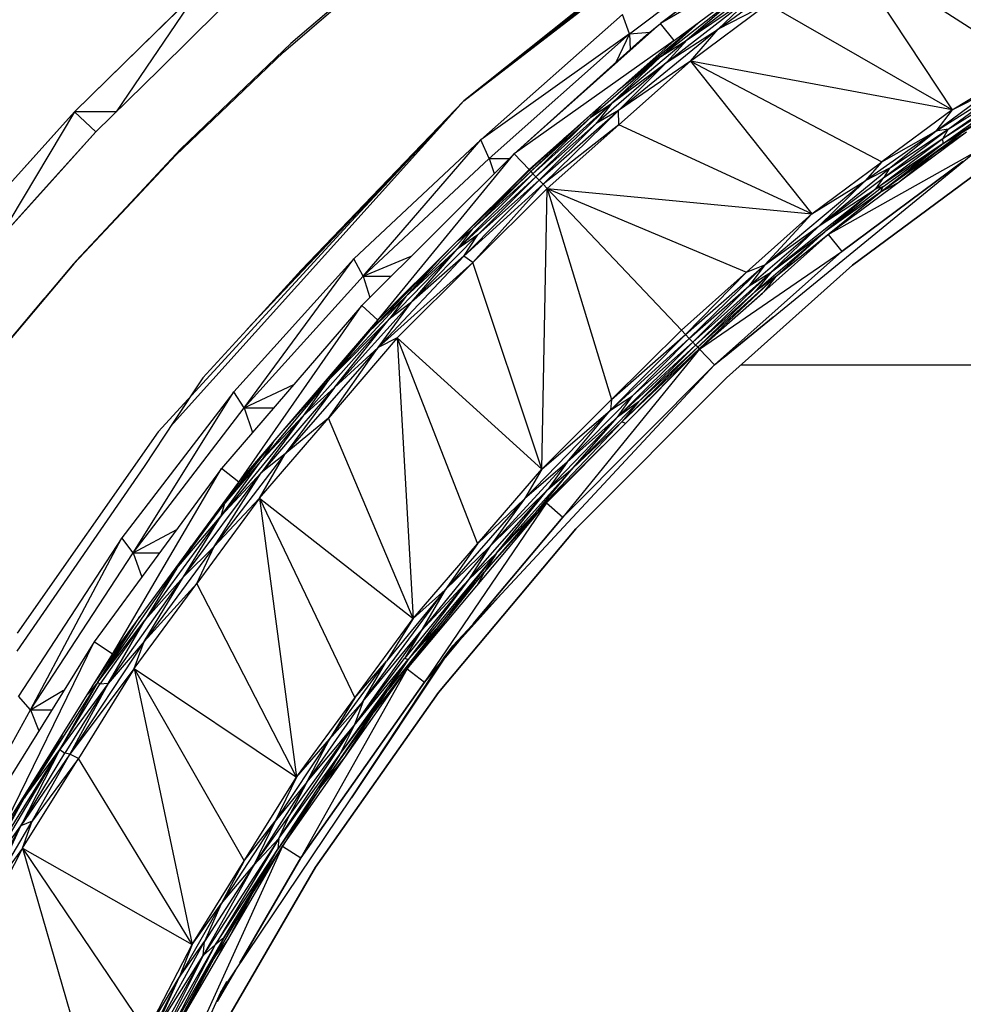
# Model space of a CAD drawing. Header units: millimetres. Extents: x 61846 to 198573, y 13020 to 52988.
# Tile 233 of 240: x 187135 to 187783, y 25319 to 25995. Entities that reach past the tile are written whole.
import ezdxf

# ---------------------------------------------------------------- set-up
doc = ezdxf.new("R2010")
doc.units = ezdxf.units.MM
for name, color, linetype, lineweight in [('A-COLS', 52, 'Continuous', 35), ('A-ROOF', 132, 'Continuous', 35), ('S-BEAM', 12, 'Continuous', 35)]:
    doc.layers.add(name, color=color, linetype=linetype, lineweight=lineweight)

# ---------------------------------------------------------------- blocks, each defined once
blk = doc.blocks.new('28_PBT_SF_toneeltoren_dakboog_28_PBT_SF_toneeltoren_dakboog as R_2584242 - 28_PBT_SF_toneeltoren_dakboog_28_PBT_SF_toneeltoren_dakboog as R_2584242-313469-GZ lierenkamer 4')
at = {"layer": 'S-BEAM', "color": 250, "lineweight": 25}
for p, q in [((-48557.52, 25939.21), (-48290.41, 26145.68)), ((-48290.41, 26145.68), (-48557.52, 25939.21)), ((-48557.52, 25939.21), (-48317.29, 26124.48)), ((-48317.29, 26124.48), (-48557.52, 25939.21)), ((-48440.13, 26033.01), (-48557.52, 25939.21)), ((-48758.92, 25715.5), (-48557.52, 25939.21)), ((-48557.52, 25939.21), (-48758.92, 25715.5)), ((-48706.21, 25782.48), (-48557.52, 25939.21)), ((-48557.52, 25939.21), (-48706.21, 25782.48)), ((-48682.8, 25808.09), (-48557.52, 25939.21)), ((-48557.52, 25939.21), (-48682.8, 25808.09)), ((-48634.78, 25856.43), (-48557.52, 25939.21)), ((-48557.52, 25939.21), (-48634.78, 25856.43)), ((-48557.52, 25939.21), (-48634.78, 25856.43)), ((-48345.31, 25790.57), (-48209.4, 25901.95)), ((-48634.78, 25856.43), (-48767.39, 25711.83)), ((-48385.46, 25757.81), (-48345.31, 25790.57)), ((-48345.31, 25790.57), (-48378.84, 25763.2)), ((-48378.84, 25763.2), (-48345.31, 25790.57)), ((-48531.76, 25600.77), (-48385.46, 25757.81)), ((-48767.39, 25711.83), (-48864.05, 25573.6)), ((-48571.08, 25556.97), (-48531.76, 25600.77)), ((-48565.04, 25565.05), (-48531.76, 25600.77)), ((-48531.76, 25600.77), (-48565.04, 25565.05)), ((-48565.04, 25565.05), (-48571.08, 25556.97)), ((-48571.08, 25556.97), (-48565.04, 25565.05)), ((-48634.74, 25460.65), (-48568.53, 25559.82)), ((-48568.53, 25559.82), (-48634.74, 25460.65)), ((-48634.74, 25460.65), (-48571.08, 25556.97)), ((-48724.4, 25327.26), (-48634.74, 25460.65)), ((-48720.26, 25334.53), (-48724.4, 25327.26)), ((-48724.4, 25327.26), (-48720.26, 25334.53)), ((-48745.08, 25281.47), (-48724.4, 25327.26))]:
    blk.add_line(p, q, dxfattribs=at)
blk = doc.blocks.new('28_PBT_SF_toneeltoren_dakboog_28_PBT_SF_toneeltoren_dakboog as R_2584242 - 28_PBT_SF_toneeltoren_dakboog_28_PBT_SF_toneeltoren_dakboog as R_2584242-313473-GZ lierenkamer 4')
blk.add_blockref('28_PBT_SF_toneeltoren_dakboog_28_PBT_SF_toneeltoren_dakboog as R_2584242 - 28_PBT_SF_toneeltoren_dakboog_28_PBT_SF_toneeltoren_dakboog as R_2584242-313469-GZ lierenkamer 4', (0, 0))
blk = doc.blocks.new('28_PBT_SC_staal_H-profiel_gekromd_dak toneeltoren_S355_HE200B_betondak_as 20_2667177 - 28_PBT_SC_staal_H-profiel_gekromd_dak toneeltoren_S355_HE200B_betondak_as 20_2667177-313545-GZ lierenkamer 4')
at = {"layer": 'A-COLS', "color": 250, "lineweight": 25}
for p, q in [((-48314.34, 26072.45), (-48422.54, 25992.38)), ((-48306.09, 26059.93), (-48422.54, 25992.38)), ((-48413.21, 25980.63), (-48306.09, 26059.93)), ((-48296.19, 26044.89), (-48222.46, 25932.99)), ((-48296.19, 26044.89), (-48171.31, 25964.24)), ((-48382.95, 25988.43), (-48312.56, 26040.12)), ((-48404.28, 25981.18), (-48337.04, 26032.22)), ((-48422.28, 25969.68), (-48361.38, 26017.87)), ((-48361.38, 26017.87), (-48404.28, 25981.18)), ((-48418.44, 25965.58), (-48356.88, 26013.3)), ((-48404.28, 25981.18), (-48356.88, 26013.3)), ((-48382.95, 25988.43), (-48356.88, 26013.3)), ((-48402.02, 25966.53), (-48349.1, 26005.71)), ((-48349.1, 26005.71), (-48382.95, 25988.43)), ((-48222.46, 25932.99), (-48349.1, 26005.71)), ((-48422.54, 25992.38), (-48523.12, 25902.92)), ((-48446.37, 25951.13), (-48395.48, 25993.75)), ((-48413.21, 25980.63), (-48422.54, 25992.38)), ((-48422.28, 25969.68), (-48394.66, 25994.36)), ((-48382.95, 25988.43), (-48451.33, 25932.68)), ((-48418.44, 25965.58), (-48382.95, 25988.43)), ((-48402.02, 25966.53), (-48382.95, 25988.43)), ((-48413.21, 25980.63), (-48523.12, 25902.92)), ((-48512.79, 25892.04), (-48413.21, 25980.63)), ((-48404.28, 25981.18), (-48455.96, 25937.58)), ((-48422.28, 25969.68), (-48404.28, 25981.18)), ((-48404.28, 25981.18), (-48418.44, 25965.58)), ((-48422.28, 25969.68), (-48470.64, 25927.82)), ((-48422.28, 25969.68), (-48455.96, 25937.58)), ((-48422.28, 25969.68), (-48452.13, 25946)), ((-48418.44, 25965.58), (-48466.77, 25923.72)), ((-48455.96, 25937.58), (-48418.44, 25965.58)), ((-48402.02, 25966.53), (-48451.33, 25932.68)), ((-48418.44, 25965.58), (-48451.33, 25932.68)), ((-48402.02, 25966.53), (-48451.21, 25922.75)), ((-48222.46, 25932.99), (-48402.02, 25966.53)), ((-48402.02, 25966.53), (-48318.73, 25861.55)), ((-48402.02, 25966.53), (-48270.59, 25897.27)), ((-48222.46, 25932.99), (-48171.31, 25964.24)), ((-48228.87, 25913.35), (-48170.23, 25954.04)), ((-48225.08, 25919.84), (-48170.23, 25954.04)), ((-48233.68, 25918.36), (-48185.47, 25948.81)), ((-48233.68, 25918.36), (-48196.1, 25946.34)), ((-48228.87, 25913.35), (-48179.46, 25945)), ((-48228.63, 25909.92), (-48170.52, 25946.9)), ((-48228.63, 25909.92), (-48179.46, 25945)), ((-48225.08, 25919.84), (-48185.47, 25948.81)), ((-48222.46, 25932.99), (-48196.1, 25946.34)), ((-48170.52, 25946.9), (-48216.36, 25916.67)), ((-48512.48, 25891.71), (-48463.17, 25936.18)), ((-48510.09, 25889.19), (-48455.96, 25937.58)), ((-48508.13, 25887.12), (-48455.96, 25937.58)), ((-48470.64, 25927.82), (-48455.96, 25937.58)), ((-48462.08, 25937.15), (-48470.64, 25927.82)), ((-48455.96, 25937.58), (-48466.77, 25923.72)), ((-48505.78, 25884.64), (-48451.33, 25932.68)), ((-48503.16, 25881.88), (-48451.33, 25932.68)), ((-48451.33, 25932.68), (-48466.77, 25923.72)), ((-48451.21, 25922.75), (-48451.33, 25932.68)), ((-48222.46, 25932.99), (-48270.59, 25897.27)), ((-48222.46, 25932.99), (-48233.68, 25918.36)), ((-48187.95, 25934.58), (-48216.36, 25916.67)), ((-48511.56, 25890.74), (-48470.64, 25927.82)), ((-48511.56, 25890.74), (-48472.57, 25927.68)), ((-48510.09, 25889.19), (-48470.64, 25927.82)), ((-48508.13, 25887.12), (-48466.77, 25923.72)), ((-48505.78, 25884.64), (-48466.77, 25923.72)), ((-48451.21, 25922.75), (-48503.16, 25881.88)), ((-48500.4, 25878.98), (-48451.21, 25922.75)), ((-48318.73, 25861.55), (-48451.21, 25922.75)), ((-48307.53, 25847.45), (-48212.55, 25917.96)), ((-48233.68, 25918.36), (-48282.02, 25884.24)), ((-48271.31, 25876.82), (-48216.36, 25916.67)), ((-48270.59, 25897.27), (-48233.68, 25918.36)), ((-48269.21, 25886.49), (-48225.08, 25919.84)), ((-48265.5, 25892.88), (-48225.08, 25919.84)), ((-48265.5, 25892.88), (-48233.68, 25918.36)), ((-48234.06, 25903.46), (-48212.55, 25917.96)), ((-48234.06, 25903.46), (-48216.36, 25916.67)), ((-48225.08, 25919.84), (-48233.68, 25918.36)), ((-48225.08, 25919.84), (-48228.87, 25913.35)), ((-48228.63, 25909.92), (-48216.36, 25916.67)), ((-48512.48, 25891.71), (-48486.63, 25915.31)), ((-48274.8, 25878.77), (-48228.87, 25913.35)), ((-48228.63, 25909.92), (-48274.8, 25878.77)), ((-48271.31, 25876.82), (-48228.63, 25909.92)), ((-48270.01, 25880.07), (-48228.63, 25909.92)), ((-48269.21, 25886.49), (-48228.87, 25913.35)), ((-48228.63, 25909.92), (-48228.87, 25913.35)), ((-48523.12, 25902.92), (-48627.62, 25798.65)), ((-48616.53, 25788.56), (-48523.12, 25902.92)), ((-48512.79, 25892.04), (-48523.12, 25902.92)), ((-48307.53, 25847.45), (-48204.3, 25905.44)), ((-48271.31, 25876.82), (-48234.06, 25903.46)), ((-48260.01, 25882.73), (-48234.06, 25903.46)), ((-48318.73, 25861.55), (-48270.59, 25897.27)), ((-48215.02, 25897.47), (-48298.21, 25835.7)), ((-48298.21, 25835.7), (-48215.02, 25897.47)), ((-48290.74, 25826.3), (-48197.69, 25895.41)), ((-48197.69, 25895.41), (-48290.74, 25826.3)), ((-48270.59, 25897.27), (-48282.02, 25884.24)), ((-48616.53, 25788.56), (-48512.79, 25892.04)), ((-48563.75, 25841.2), (-48512.48, 25891.71)), ((-48510.09, 25889.19), (-48562.16, 25837.39)), ((-48511.56, 25890.74), (-48552.76, 25852.03)), ((-48511.56, 25890.74), (-48551.74, 25851.19)), ((-48551.74, 25851.19), (-48510.09, 25889.19)), ((-48540.2, 25864.7), (-48512.48, 25891.71)), ((-48512.79, 25892.04), (-48512.48, 25891.71)), ((-48511.56, 25890.74), (-48512.48, 25891.71)), ((-48511.56, 25890.74), (-48510.09, 25889.19)), ((-48508.13, 25887.12), (-48510.09, 25889.19)), ((-48313.68, 25853.44), (-48265.5, 25892.88)), ((-48265.5, 25892.88), (-48282.02, 25884.24)), ((-48265.5, 25892.88), (-48269.21, 25886.49)), ((-48508.13, 25887.12), (-48562.16, 25837.39)), ((-48557.51, 25832.51), (-48505.78, 25884.64)), ((-48557.51, 25832.51), (-48503.16, 25881.88)), ((-48551.37, 25828.14), (-48503.16, 25881.88)), ((-48547.86, 25847.11), (-48508.13, 25887.12)), ((-48547.86, 25847.11), (-48505.78, 25884.64)), ((-48505.78, 25884.64), (-48508.13, 25887.12)), ((-48503.16, 25881.88), (-48505.78, 25884.64)), ((-48500.4, 25878.98), (-48503.16, 25881.88)), ((-48350.94, 25826.69), (-48282.02, 25884.24)), ((-48318.73, 25861.55), (-48282.02, 25884.24)), ((-48313.68, 25853.44), (-48269.21, 25886.49)), ((-48313.68, 25853.44), (-48282.02, 25884.24)), ((-48274.8, 25878.77), (-48269.21, 25886.49)), ((-48271.31, 25876.82), (-48260.04, 25882.71)), ((-48500.4, 25878.98), (-48551.37, 25828.14)), ((-48504.07, 25686.28), (-48500.4, 25878.98)), ((-48500.4, 25878.98), (-48318.73, 25861.55)), ((-48500.4, 25878.98), (-48456.13, 25734.01)), ((-48500.4, 25878.98), (-48408.18, 25781.75)), ((-48500.4, 25878.98), (-48363.45, 25821.65)), ((-48274.8, 25878.77), (-48346.27, 25821.7)), ((-48343.33, 25818.57), (-48271.31, 25876.82)), ((-48313.68, 25853.44), (-48274.8, 25878.77)), ((-48270.01, 25880.07), (-48309.78, 25849.23)), ((-48274.8, 25878.77), (-48309.78, 25849.23)), ((-48271.31, 25876.82), (-48309.78, 25849.23)), ((-48307.53, 25847.45), (-48271.31, 25876.82)), ((-48270.01, 25880.07), (-48274.8, 25878.77)), ((-48271.31, 25876.82), (-48270.01, 25880.07)), ((-48318.73, 25861.55), (-48363.45, 25821.65)), ((-48318.73, 25861.55), (-48350.94, 25826.69)), ((-48551.74, 25851.19), (-48597.37, 25804.96)), ((-48551.74, 25851.19), (-48562.16, 25837.39)), ((-48561.97, 25842.96), (-48551.74, 25851.19)), ((-48361.82, 25812.13), (-48313.68, 25853.44)), ((-48357.92, 25807.98), (-48309.78, 25849.23)), ((-48350.94, 25826.69), (-48313.68, 25853.44)), ((-48313.68, 25853.44), (-48346.27, 25821.7)), ((-48346.27, 25821.7), (-48309.78, 25849.23)), ((-48343.33, 25818.57), (-48309.78, 25849.23)), ((-48563.75, 25841.2), (-48622.99, 25780.45)), ((-48593.49, 25800.91), (-48547.86, 25847.11)), ((-48547.86, 25847.11), (-48562.16, 25837.39)), ((-48557.51, 25832.51), (-48547.86, 25847.11)), ((-48395.79, 25768.69), (-48307.53, 25847.45)), ((-48343.33, 25818.57), (-48307.53, 25847.45)), ((-48307.53, 25847.45), (-48298.21, 25835.7)), ((-48562.16, 25837.39), (-48608.78, 25789.26)), ((-48597.37, 25804.96), (-48562.16, 25837.39)), ((-48593.49, 25800.91), (-48562.16, 25837.39)), ((-48395.79, 25768.69), (-48298.21, 25835.7)), ((-48298.21, 25835.7), (-48385.46, 25757.81)), ((-48385.46, 25757.81), (-48298.21, 25835.7)), ((-48616.43, 25769.93), (-48557.51, 25832.51)), ((-48551.37, 25828.14), (-48616.43, 25769.93)), ((-48603.21, 25776.44), (-48551.37, 25828.14)), ((-48573.4, 25831.31), (-48597.37, 25804.96)), ((-48557.51, 25832.51), (-48593.49, 25800.91)), ((-48551.37, 25828.14), (-48557.51, 25832.51)), ((-48504.07, 25686.28), (-48551.37, 25828.14)), ((-48408.18, 25781.75), (-48363.45, 25821.65)), ((-48405.42, 25778.84), (-48350.94, 25826.69)), ((-48363.45, 25821.65), (-48405.42, 25778.84)), ((-48402.8, 25776.08), (-48350.94, 25826.69)), ((-48400.45, 25773.6), (-48346.27, 25821.7)), ((-48398.49, 25771.54), (-48346.27, 25821.7)), ((-48377.2, 25749.1), (-48290.74, 25826.3)), ((-48290.74, 25826.3), (-48377.2, 25749.1)), ((-48363.45, 25821.65), (-48350.94, 25826.69)), ((-48350.94, 25826.69), (-48361.82, 25812.13)), ((-48361.82, 25812.13), (-48346.27, 25821.7)), ((-48346.27, 25821.7), (-48357.92, 25807.98)), ((-48586.76, 25817.99), (-48622.99, 25780.45)), ((-48397.01, 25769.98), (-48343.33, 25818.57)), ((-48396.1, 25769.02), (-48343.33, 25818.57)), ((-48343.33, 25818.57), (-48357.92, 25807.98)), ((-48343.33, 25818.57), (-48351.66, 25808.07)), ((-48402.8, 25776.08), (-48361.82, 25812.13)), ((-48400.45, 25773.6), (-48361.82, 25812.13)), ((-48398.49, 25771.54), (-48357.92, 25807.98)), ((-48397.01, 25769.98), (-48357.92, 25807.98)), ((-48597.37, 25804.96), (-48650.71, 25747.14)), ((-48593.49, 25800.91), (-48646.35, 25742.42)), ((-48597.37, 25804.96), (-48622.99, 25780.45)), ((-48616.43, 25769.93), (-48593.49, 25800.91)), ((-48597.37, 25804.96), (-48608.78, 25789.26)), ((-48593.49, 25800.91), (-48608.78, 25789.26)), ((-48396.1, 25769.02), (-48352.64, 25807.21)), ((-48627.62, 25798.65), (-48723.84, 25686.69)), ((-48712.03, 25677.44), (-48627.62, 25798.65)), ((-48616.53, 25788.56), (-48627.62, 25798.65)), ((-48712.03, 25677.44), (-48616.53, 25788.56)), ((-48667.92, 25723.01), (-48608.78, 25789.26)), ((-48650.71, 25747.14), (-48608.78, 25789.26)), ((-48646.35, 25742.42), (-48608.78, 25789.26)), ((-48616.53, 25788.56), (-48622.99, 25780.45)), ((-48616.53, 25788.56), (-48616.49, 25788.59)), ((-48670.73, 25725.49), (-48622.99, 25780.45)), ((-48664.28, 25733), (-48622.99, 25780.45)), ((-48622.99, 25780.45), (-48650.71, 25747.14)), ((-48456.13, 25734.01), (-48408.18, 25781.75)), ((-48408.18, 25781.75), (-48405.42, 25778.84)), ((-48603.21, 25776.44), (-48650.53, 25721.39)), ((-48603.21, 25776.44), (-48616.43, 25769.93)), ((-48603.21, 25776.44), (-48592.35, 25583.72)), ((-48603.21, 25776.44), (-48548.21, 25635)), ((-48603.21, 25776.44), (-48504.07, 25686.28)), ((-48456.81, 25726.89), (-48405.42, 25778.84)), ((-48456.81, 25726.89), (-48402.8, 25776.08)), ((-48456.13, 25734.01), (-48405.42, 25778.84)), ((-48452.08, 25721.96), (-48400.45, 25773.6)), ((-48441.71, 25736.7), (-48402.8, 25776.08)), ((-48441.71, 25736.7), (-48400.45, 25773.6)), ((-48405.42, 25778.84), (-48402.8, 25776.08)), ((-48402.8, 25776.08), (-48400.45, 25773.6)), ((-48398.49, 25771.54), (-48400.45, 25773.6)), ((-48616.43, 25769.93), (-48680.2, 25696.92)), ((-48650.53, 25721.39), (-48616.43, 25769.93)), ((-48616.43, 25769.93), (-48646.35, 25742.42)), ((-48500.85, 25663.22), (-48395.79, 25768.69)), ((-48395.79, 25768.69), (-48489.67, 25653.22)), ((-48398.49, 25771.54), (-48452.08, 25721.96)), ((-48397.01, 25769.98), (-48449.11, 25718.86)), ((-48396.1, 25769.02), (-48449.11, 25718.86)), ((-48446.42, 25717.86), (-48396.1, 25769.02)), ((-48437.77, 25732.58), (-48398.49, 25771.54)), ((-48437.77, 25732.58), (-48397.01, 25769.98)), ((-48397.01, 25769.98), (-48398.49, 25771.54)), ((-48397.01, 25769.98), (-48396.1, 25769.02)), ((-48395.79, 25768.69), (-48396.1, 25769.02)), ((-48395.79, 25768.69), (-48385.46, 25757.81)), ((-48385.46, 25757.81), (-48489.67, 25653.22)), ((-48489.67, 25653.22), (-48385.46, 25757.81)), ((-48650.71, 25747.14), (-48695.92, 25693)), ((-48683.76, 25710.32), (-48650.71, 25747.14)), ((-48650.71, 25747.14), (-48667.92, 25723.01)), ((-48480.72, 25645.22), (-48377.2, 25749.1)), ((-48377.2, 25749.1), (-48480.72, 25645.22)), ((-48646.35, 25742.42), (-48696.68, 25683.72)), ((-48646.35, 25742.42), (-48680.2, 25696.92)), ((-48646.35, 25742.42), (-48667.92, 25723.01)), ((-48504.07, 25686.28), (-48456.13, 25734.01)), ((-48486.68, 25690.99), (-48441.71, 25736.7)), ((-48456.81, 25726.89), (-48441.71, 25736.7)), ((-48456.13, 25734.01), (-48456.81, 25726.89)), ((-48452.08, 25721.96), (-48441.71, 25736.7)), ((-48516, 25665.8), (-48456.81, 25726.89)), ((-48504.07, 25686.28), (-48456.81, 25726.89)), ((-48486.68, 25690.99), (-48456.81, 25726.89)), ((-48437.77, 25732.58), (-48482.69, 25686.86)), ((-48437.77, 25732.58), (-48452.08, 25721.96)), ((-48437.77, 25732.58), (-48449.11, 25718.86)), ((-48667.92, 25723.01), (-48724.03, 25654.3)), ((-48697.86, 25666.34), (-48650.53, 25721.39)), ((-48667.92, 25723.01), (-48696.68, 25683.72)), ((-48667.92, 25723.01), (-48695.92, 25693)), ((-48650.53, 25721.39), (-48680.2, 25696.92)), ((-48592.35, 25583.72), (-48650.53, 25721.39)), ((-48499.81, 25672.28), (-48452.08, 25721.96)), ((-48486.68, 25690.99), (-48452.08, 25721.96)), ((-48482.69, 25686.86), (-48452.08, 25721.96)), ((-48508.05, 25656.49), (-48449.11, 25718.86)), ((-48446.83, 25717.45), (-48508.05, 25656.49)), ((-48449.11, 25718.86), (-48482.69, 25686.86)), ((-48446.58, 25717.7), (-48449.11, 25718.86)), ((-48690.91, 25702), (-48724.67, 25660.21)), ((-48690.02, 25703.04), (-48721.64, 25662.83)), ((-48688.54, 25704.76), (-48695.92, 25693)), ((-48729.02, 25633.09), (-48680.2, 25696.92)), ((-48724.03, 25654.3), (-48695.92, 25693)), ((-48695.92, 25693), (-48721.64, 25662.83)), ((-48697.86, 25666.34), (-48680.2, 25696.92)), ((-48680.2, 25696.92), (-48696.68, 25683.72)), ((-48723.84, 25686.69), (-48811.2, 25567.69)), ((-48798.75, 25559.33), (-48723.84, 25686.69)), ((-48712.03, 25677.44), (-48723.84, 25686.69)), ((-48548.21, 25635), (-48504.07, 25686.28)), ((-48486.68, 25690.99), (-48539.63, 25633.28)), ((-48535.08, 25628.55), (-48482.69, 25686.86)), ((-48486.68, 25690.99), (-48516, 25665.8)), ((-48504.07, 25686.28), (-48516, 25665.8)), ((-48508.05, 25656.49), (-48482.69, 25686.86)), ((-48486.68, 25690.99), (-48499.81, 25672.28)), ((-48499.81, 25672.28), (-48482.69, 25686.86)), ((-48749.97, 25612.39), (-48696.68, 25683.72)), ((-48729.02, 25633.09), (-48696.68, 25683.72)), ((-48724.03, 25654.3), (-48696.68, 25683.72)), ((-48798.75, 25559.33), (-48712.03, 25677.44)), ((-48554.45, 25610.23), (-48499.81, 25672.28)), ((-48539.63, 25633.28), (-48499.81, 25672.28)), ((-48535.08, 25628.55), (-48499.81, 25672.28)), ((-48697.86, 25666.34), (-48740.82, 25607.82)), ((-48697.86, 25666.34), (-48729.02, 25633.09)), ((-48697.86, 25666.34), (-48672.49, 25474.69)), ((-48697.86, 25666.34), (-48632.42, 25529.2)), ((-48697.86, 25666.34), (-48592.35, 25583.72)), ((-48516, 25665.8), (-48570.26, 25603.37)), ((-48548.21, 25635), (-48516, 25665.8)), ((-48516, 25665.8), (-48539.63, 25633.28)), ((-48754.56, 25618.34), (-48721.64, 25662.83)), ((-48728.68, 25654.76), (-48721.64, 25662.83)), ((-48724.03, 25654.3), (-48721.64, 25662.83)), ((-48596.53, 25549.17), (-48500.85, 25663.22)), ((-48500.85, 25663.22), (-48584.56, 25540.12)), ((-48500.85, 25663.22), (-48543.26, 25615.68)), ((-48500.85, 25663.22), (-48508.05, 25656.49)), ((-48500.85, 25663.22), (-48489.67, 25653.22)), ((-48724.03, 25654.3), (-48776.33, 25582.81)), ((-48754.56, 25618.34), (-48724.03, 25654.3)), ((-48749.97, 25612.39), (-48724.03, 25654.3)), ((-48489.67, 25653.22), (-48551.07, 25580.04)), ((-48551.07, 25580.04), (-48489.67, 25653.22)), ((-48508.05, 25656.49), (-48543.26, 25615.68)), ((-48508.05, 25656.49), (-48535.08, 25628.55)), ((-48574.99, 25532.88), (-48480.72, 25645.22)), ((-48480.72, 25645.22), (-48574.99, 25532.88)), ((-48729.02, 25633.09), (-48777.01, 25568.02)), ((-48754.56, 25618.34), (-48744.43, 25633.3)), ((-48729.02, 25633.09), (-48749.97, 25612.39)), ((-48740.82, 25607.82), (-48729.02, 25633.09)), ((-48592.35, 25583.72), (-48548.21, 25635)), ((-48539.63, 25633.28), (-48586.74, 25575.27)), ((-48548.21, 25635), (-48570.26, 25603.37)), ((-48539.63, 25633.28), (-48570.26, 25603.37)), ((-48539.63, 25633.28), (-48554.45, 25610.23)), ((-48535.08, 25628.55), (-48595.81, 25555.62)), ((-48535.08, 25628.55), (-48574.49, 25578.82)), ((-48554.45, 25610.23), (-48535.08, 25628.55)), ((-48535.08, 25628.55), (-48543.26, 25615.68)), ((-48808.88, 25540.05), (-48754.56, 25618.34)), ((-48754.56, 25618.34), (-48776.33, 25582.81)), ((-48764.31, 25606.23), (-48754.56, 25618.34)), ((-48801.74, 25539.09), (-48749.97, 25612.39)), ((-48777.01, 25568.02), (-48749.97, 25612.39)), ((-48749.97, 25612.39), (-48776.33, 25582.81)), ((-48596.53, 25549.17), (-48543.26, 25615.68)), ((-48574.49, 25578.82), (-48543.26, 25615.68)), ((-48543.26, 25615.68), (-48548.69, 25606.2)), ((-48783.79, 25549.31), (-48740.82, 25607.82)), ((-48740.82, 25607.82), (-48777.01, 25568.02)), ((-48672.49, 25474.69), (-48740.82, 25607.82)), ((-48554.45, 25610.23), (-48598.37, 25556.17)), ((-48554.45, 25610.23), (-48595.81, 25555.62)), ((-48554.45, 25610.23), (-48586.74, 25575.27)), ((-48626.76, 25526.87), (-48570.26, 25603.37)), ((-48570.26, 25603.37), (-48610.67, 25554.41)), ((-48592.35, 25583.72), (-48570.26, 25603.37)), ((-48570.26, 25603.37), (-48586.74, 25575.27)), ((-48808.88, 25540.05), (-48779.9, 25585)), ((-48784.4, 25578.84), (-48811.03, 25539.59)), ((-48808.88, 25540.05), (-48776.33, 25582.81)), ((-48776.33, 25582.81), (-48807.38, 25538.6)), ((-48801.74, 25539.09), (-48776.33, 25582.81)), ((-48632.42, 25529.2), (-48592.35, 25583.72)), ((-48574.49, 25578.82), (-48619.23, 25519.51)), ((-48592.35, 25583.72), (-48610.67, 25554.41)), ((-48574.49, 25578.82), (-48609.71, 25534.45)), ((-48574.49, 25578.82), (-48596.53, 25549.17)), ((-48574.49, 25578.82), (-48595.81, 25555.62)), ((-48632.87, 25510.37), (-48586.74, 25575.27)), ((-48626.76, 25526.87), (-48586.74, 25575.27)), ((-48586.74, 25575.27), (-48598.37, 25556.17)), ((-48811.2, 25567.69), (-48889.2, 25442.35)), ((-48876.17, 25434.93), (-48811.2, 25567.69)), ((-48777.01, 25568.02), (-48827.94, 25490.53)), ((-48798.75, 25559.33), (-48811.2, 25567.69)), ((-48777.01, 25568.02), (-48801.74, 25539.09)), ((-48783.79, 25549.31), (-48777.01, 25568.02)), ((-48561.02, 25568.18), (-48570.45, 25556.94)), ((-48570.45, 25556.94), (-48561.02, 25568.18)), ((-48876.17, 25434.93), (-48798.75, 25559.33)), ((-48649.82, 25500.96), (-48610.67, 25554.41)), ((-48642.88, 25490.2), (-48595.81, 25555.62)), ((-48632.87, 25510.37), (-48598.37, 25556.17)), ((-48632.87, 25510.37), (-48595.81, 25555.62)), ((-48632.42, 25529.2), (-48610.67, 25554.41)), ((-48626.76, 25526.87), (-48610.67, 25554.41)), ((-48595.81, 25555.62), (-48609.71, 25534.45)), ((-48595.81, 25555.62), (-48598.37, 25556.17)), ((-48573.53, 25553.27), (-48584.56, 25540.12)), ((-48584.56, 25540.12), (-48573.53, 25553.27)), ((-48783.79, 25549.31), (-48827.94, 25490.53)), ((-48783.79, 25549.31), (-48822.15, 25487.67)), ((-48783.79, 25549.31), (-48744.02, 25359.82)), ((-48783.79, 25549.31), (-48708.25, 25417.25)), ((-48783.79, 25549.31), (-48672.49, 25474.69)), ((-48682.12, 25427.36), (-48596.53, 25549.17)), ((-48596.53, 25549.17), (-48669.46, 25419.32)), ((-48596.53, 25549.17), (-48619.23, 25519.51)), ((-48596.53, 25549.17), (-48584.56, 25540.12)), ((-48808.88, 25540.05), (-48859.27, 25460.34)), ((-48808.88, 25540.05), (-48834.91, 25493.88)), ((-48801.74, 25539.09), (-48834.91, 25493.88)), ((-48834.91, 25493.88), (-48807.38, 25538.6)), ((-48801.74, 25539.09), (-48831.45, 25491.27)), ((-48801.74, 25539.09), (-48827.94, 25490.53)), ((-48808.88, 25540.05), (-48815.75, 25531.86)), ((-48808.88, 25540.05), (-48807.38, 25538.6)), ((-48801.74, 25539.09), (-48807.38, 25538.6)), ((-48584.56, 25540.12), (-48669.46, 25419.32)), ((-48669.46, 25419.32), (-48584.56, 25540.12)), ((-48659.32, 25412.89), (-48574.99, 25532.88)), ((-48574.99, 25532.88), (-48659.32, 25412.89)), ((-48656.73, 25466.82), (-48609.71, 25534.45)), ((-48642.88, 25490.2), (-48609.71, 25534.45)), ((-48619.23, 25519.51), (-48609.71, 25534.45)), ((-48672.49, 25474.69), (-48632.42, 25529.2)), ((-48665.26, 25471.32), (-48626.76, 25526.87)), ((-48632.42, 25529.2), (-48649.82, 25500.96)), ((-48626.76, 25526.87), (-48649.82, 25500.96)), ((-48626.76, 25526.87), (-48632.87, 25510.37)), ((-48656.73, 25466.82), (-48619.23, 25519.51)), ((-48639.32, 25488.27), (-48619.23, 25519.51)), ((-48684.53, 25432.66), (-48632.87, 25510.37)), ((-48677.48, 25448.15), (-48632.87, 25510.37)), ((-48665.26, 25471.32), (-48632.87, 25510.37)), ((-48632.87, 25510.37), (-48642.88, 25490.2)), ((-48833.35, 25503.73), (-48859.27, 25460.34)), ((-48649.82, 25500.96), (-48687.17, 25444.64)), ((-48672.49, 25474.69), (-48649.82, 25500.96)), ((-48665.26, 25471.32), (-48649.82, 25500.96)), ((-48834.91, 25493.88), (-48885, 25409.18)), ((-48884.7, 25414.33), (-48834.91, 25493.88)), ((-48834.91, 25493.88), (-48861.61, 25441.47)), ((-48861.61, 25441.47), (-48831.45, 25491.27)), ((-48827.94, 25490.53), (-48861.61, 25441.47)), ((-48859.27, 25460.34), (-48834.91, 25493.88)), ((-48853.82, 25444.54), (-48827.94, 25490.53)), ((-48834.91, 25493.88), (-48831.45, 25491.27)), ((-48827.94, 25490.53), (-48831.45, 25491.27)), ((-48822.15, 25487.67), (-48827.94, 25490.53)), ((-48642.88, 25490.2), (-48685.28, 25425.36)), ((-48684.53, 25432.66), (-48642.88, 25490.2)), ((-48656.73, 25466.82), (-48642.88, 25490.2)), ((-48860.52, 25426.03), (-48822.15, 25487.67)), ((-48822.15, 25487.67), (-48853.82, 25444.54)), ((-48744.02, 25359.82), (-48822.15, 25487.67)), ((-48656.73, 25466.82), (-48639.32, 25488.27)), ((-48708.25, 25417.25), (-48672.49, 25474.69)), ((-48665.26, 25471.32), (-48701.6, 25414.31)), ((-48672.49, 25474.69), (-48687.17, 25444.64)), ((-48665.26, 25471.32), (-48687.17, 25444.64)), ((-48665.26, 25471.32), (-48677.48, 25448.15)), ((-48858.14, 25463.9), (-48859.27, 25460.34)), ((-48656.73, 25466.82), (-48685.28, 25425.36)), ((-48656.73, 25466.82), (-48682.12, 25427.36)), ((-48656.73, 25466.82), (-48679.75, 25430.95)), ((-48888.33, 25411.58), (-48859.27, 25460.34)), ((-48884.7, 25414.33), (-48859.27, 25460.34)), ((-48882.36, 25396.26), (-48853.82, 25444.54)), ((-48853.82, 25444.54), (-48861.61, 25441.47)), ((-48860.52, 25426.03), (-48853.82, 25444.54)), ((-48687.17, 25444.64), (-48724.14, 25387.75)), ((-48708.25, 25417.25), (-48687.17, 25444.64)), ((-48701.6, 25414.31), (-48677.48, 25448.15)), ((-48687.17, 25444.64), (-48701.6, 25414.31)), ((-48684.53, 25432.66), (-48677.48, 25448.15)), ((-48903.28, 25366.06), (-48861.61, 25441.47)), ((-48885, 25409.18), (-48861.61, 25441.47)), ((-48882.36, 25396.26), (-48861.61, 25441.47)), ((-48684.53, 25432.66), (-48736.41, 25352.38)), ((-48684.53, 25432.66), (-48728.01, 25359.85)), ((-48701.6, 25414.31), (-48684.53, 25432.66)), ((-48684.53, 25432.66), (-48685.28, 25425.36)), ((-48860.52, 25426.03), (-48894.04, 25361.64)), ((-48860.52, 25426.03), (-48882.36, 25396.26)), ((-48860.52, 25426.03), (-48806.51, 25239.8)), ((-48860.52, 25426.03), (-48775.26, 25299.81)), ((-48860.52, 25426.03), (-48744.02, 25359.82)), ((-48757, 25298.7), (-48682.12, 25427.36)), ((-48682.12, 25427.36), (-48743.72, 25291.72)), ((-48728.01, 25359.85), (-48685.28, 25425.36)), ((-48722.3, 25364.44), (-48685.28, 25425.36)), ((-48702.22, 25395.94), (-48682.12, 25427.36)), ((-48702.22, 25395.94), (-48685.28, 25425.36)), ((-48683.93, 25424.45), (-48702.22, 25395.94)), ((-48682.12, 25427.36), (-48669.46, 25419.32)), ((-48744.02, 25359.82), (-48708.25, 25417.25)), ((-48708.25, 25417.25), (-48724.14, 25387.75)), ((-48669.46, 25419.32), (-48711.36, 25347.32)), ((-48711.36, 25347.32), (-48669.46, 25419.32)), ((-48701.6, 25414.31), (-48736.41, 25352.38)), ((-48701.6, 25414.31), (-48735.54, 25361.97)), ((-48733.1, 25286.14), (-48659.32, 25412.89)), ((-48659.32, 25412.89), (-48733.1, 25286.14)), ((-48724.14, 25387.75), (-48701.6, 25414.31)), ((-48702.22, 25395.94), (-48729.14, 25350.15)), ((-48702.22, 25395.94), (-48722.3, 25364.44)), ((-48702.22, 25395.94), (-48719.56, 25363.03)), ((-48724.14, 25387.75), (-48752.91, 25337.28)), ((-48744.02, 25359.82), (-48724.14, 25387.75)), ((-48724.14, 25387.75), (-48735.54, 25361.97)), ((-48770.86, 25297.8), (-48735.54, 25361.97)), ((-48722.3, 25364.44), (-48758.41, 25301.25)), ((-48752.91, 25337.28), (-48735.54, 25361.97)), ((-48722.3, 25364.44), (-48752.54, 25308.42)), ((-48736.41, 25352.38), (-48735.54, 25361.97)), ((-48722.3, 25364.44), (-48729.14, 25350.15)), ((-48729.14, 25350.15), (-48719.56, 25363.03)), ((-48722.3, 25364.44), (-48728.01, 25359.85)), ((-48775.26, 25299.81), (-48744.02, 25359.82)), ((-48765.1, 25295.06), (-48728.01, 25359.85)), ((-48758.41, 25301.25), (-48728.01, 25359.85)), ((-48744.02, 25359.82), (-48752.91, 25337.28)), ((-48736.41, 25352.38), (-48728.01, 25359.85)), ((-48736.41, 25352.38), (-48775.07, 25282.2)), ((-48770.86, 25297.8), (-48736.41, 25352.38)), ((-48736.41, 25352.38), (-48765.1, 25295.06)), ((-48729.14, 25350.15), (-48757, 25298.7)), ((-48729.14, 25350.15), (-48752.54, 25308.42)), ((-48714.26, 25342.34), (-48726.8, 25320.78)), ((-48726.8, 25320.78), (-48714.26, 25342.34)), ((-48752.91, 25337.28), (-48793.71, 25255.7)), ((-48775.26, 25299.81), (-48752.91, 25337.28)), ((-48770.86, 25297.8), (-48752.91, 25337.28))]:
    blk.add_line(p, q, dxfattribs=at)
blk = doc.blocks.new('28_PBT_SC_staal_H-profiel_gekromd_dak toneeltoren_S355_HE200B_betondak_as 20_2667177 - 28_PBT_SC_staal_H-profiel_gekromd_dak toneeltoren_S355_HE200B_betondak_as 20_2667177-313549-GZ lierenkamer 4')
blk.add_blockref('28_PBT_SC_staal_H-profiel_gekromd_dak toneeltoren_S355_HE200B_betondak_as 20_2667177 - 28_PBT_SC_staal_H-profiel_gekromd_dak toneeltoren_S355_HE200B_betondak_as 20_2667177-313545-GZ lierenkamer 4', (0, 0))
blk = doc.blocks.new('28_PBT_SC_staal_H-profiel_gekromd_dak toneeltoren_S355_HE200B_betondak_as 20_3531985 - 28_PBT_SC_staal_H-profiel_gekromd_dak toneeltoren_S355_HE200B_betondak_as 20_3531985-313708-GZ lierenkamer 4')
at = {"layer": 'A-COLS', "color": 250, "lineweight": 25}
for p, q in [((-47691.34, 26312.4), (-47607.46, 26322.08)), ((-47657.38, 26316.89), (-47607.46, 26322.08)), ((-47626.94, 26318.94), (-47607.46, 26322.08)), ((-47557.39, 26325.59), (-47607.46, 26322.08)), ((-47669.71, 26314.89), (-47657.38, 26316.89)), ((-47777.86, 26297.33), (-47727.76, 26305.47)), ((-47777.86, 26297.33), (-47746.84, 26301.84)), ((-47777.86, 26297.33), (-47823.57, 26287.24)), ((-47896.36, 26268.04), (-47823.57, 26287.24)), ((-47896.36, 26268.04), (-47953.02, 26250.33)), ((-48012.08, 26229.19), (-47953.02, 26250.33)), ((-48012.08, 26229.19), (-48078.63, 26201.95)), ((-48124.26, 26181.06), (-48078.63, 26201.95)), ((-48124.26, 26181.06), (-48199.39, 26142.5)), ((-48232.15, 26123.97), (-48199.39, 26142.5)), ((-48232.15, 26123.97), (-48314.34, 26072.45)), ((-47775.31, 26080.81), (-47639.42, 26104.69)), ((-47639.42, 26104.69), (-47775.31, 26080.81)), ((-47731.15, 26088.57), (-47888.95, 26048.1)), ((-47888.95, 26048.1), (-47731.15, 26088.57)), ((-47886.75, 26048.95), (-47731.71, 26088.47)), ((-47731.71, 26088.47), (-47886.75, 26048.95)), ((-48335.04, 26058.28), (-48314.34, 26072.45)), ((-48335.04, 26058.28), (-48422.54, 25992.38)), ((-47948.37, 26025.15), (-47996.21, 26006.53)), ((-47996.21, 26006.53), (-47948.37, 26025.15)), ((-48432.24, 25984.43), (-48422.54, 25992.38)), ((-48432.24, 25984.43), (-48523.12, 25902.92)), ((-48055.41, 25977.3), (-48099.76, 25955.29)), ((-48099.76, 25955.29), (-48055.41, 25977.3)), ((-48158.9, 25919.13), (-48198.29, 25894.97)), ((-48198.29, 25894.97), (-48158.9, 25919.13))]:
    blk.add_line(p, q, dxfattribs=at)
blk = doc.blocks.new('28_PBT_SC_staal_H-profiel_gekromd_dak toneeltoren_S355_HE200B_betondak_as 20_3531985 - 28_PBT_SC_staal_H-profiel_gekromd_dak toneeltoren_S355_HE200B_betondak_as 20_3531985-313712-GZ lierenkamer 4')
blk.add_blockref('28_PBT_SC_staal_H-profiel_gekromd_dak toneeltoren_S355_HE200B_betondak_as 20_3531985 - 28_PBT_SC_staal_H-profiel_gekromd_dak toneeltoren_S355_HE200B_betondak_as 20_3531985-313708-GZ lierenkamer 4', (0, 0))
blk = doc.blocks.new('28_PBT_SC_staal_H-profiel_gekromd_dak toneeltoren hoek_S355_HE200B_betondak_as 20_3625036 - 28_PBT_SC_staal_H-profiel_gekromd_dak toneeltoren hoek_S355_HE200B_betondak_as 20_3625036-313802-GZ lierenkamer 4')
at = {"layer": 'A-COLS', "color": 250, "lineweight": 25}
for p, q in [((-48443.74, 25985.14), (-48343.55, 26061.27)), ((-48448.71, 25998.4), (-48545.81, 25912.33)), ((-48443.74, 25985.14), (-48448.71, 25998.4)), ((-48443.74, 25985.14), (-48545.81, 25912.33)), ((-48540.1, 25899.69), (-48443.74, 25985.14)), ((-48443.74, 25985.14), (-48453.25, 25965.59)), ((-48443.74, 25985.14), (-48429.84, 25986.4)), ((-48443.74, 25985.14), (-48443.37, 25974.45)), ((-48545.81, 25912.33), (-48633.07, 25830.72)), ((-48626.64, 25818.78), (-48545.81, 25912.33)), ((-48540.1, 25899.69), (-48545.81, 25912.33)), ((-48626.64, 25818.78), (-48540.1, 25899.69)), ((-48540.1, 25899.69), (-48536.84, 25889.23)), ((-48540.1, 25899.69), (-48526.36, 25899.69)), ((-48633.07, 25830.72), (-48715.41, 25739.44)), ((-48708.31, 25728.3), (-48633.07, 25830.72)), ((-48626.64, 25818.78), (-48633.07, 25830.72)), ((-48626.64, 25818.78), (-48593.67, 25832.53)), ((-48708.31, 25728.3), (-48626.64, 25818.78)), ((-48626.64, 25818.78), (-48622.12, 25804.14)), ((-48626.64, 25818.78), (-48607.44, 25818.78)), ((-48708.31, 25728.3), (-48674.23, 25744.42)), ((-48715.41, 25739.44), (-48792.29, 25639.1)), ((-48784.56, 25628.82), (-48715.41, 25739.44)), ((-48708.31, 25728.3), (-48715.41, 25739.44)), ((-48784.56, 25628.82), (-48708.31, 25728.3)), ((-48708.31, 25728.3), (-48688.45, 25728.3)), ((-48708.31, 25728.3), (-48702.63, 25711.37)), ((-48792.29, 25639.1), (-48863.21, 25530.33)), ((-48854.91, 25520.99), (-48792.29, 25639.1)), ((-48784.56, 25628.82), (-48792.29, 25639.1)), ((-48784.56, 25628.82), (-48754.52, 25644.89)), ((-48854.91, 25520.99), (-48784.56, 25628.82)), ((-48784.56, 25628.82), (-48778.51, 25612.21)), ((-48784.56, 25628.82), (-48766.32, 25628.82)), ((-48854.91, 25520.99), (-48863.21, 25530.33)), ((-48854.91, 25520.99), (-48832.37, 25534.49)), ((-48918.89, 25405.51), (-48854.91, 25520.99)), ((-48854.91, 25520.99), (-48840.26, 25520.99)), ((-48854.91, 25520.99), (-48849.22, 25506.59))]:
    blk.add_line(p, q, dxfattribs=at)
blk = doc.blocks.new('28_PBT_SC_staal_H-profiel_gekromd_dak toneeltoren hoek_S355_HE200B_betondak_as 20_3625036 - 28_PBT_SC_staal_H-profiel_gekromd_dak toneeltoren hoek_S355_HE200B_betondak_as 20_3625036-313806-GZ lierenkamer 4')
blk.add_blockref('28_PBT_SC_staal_H-profiel_gekromd_dak toneeltoren hoek_S355_HE200B_betondak_as 20_3625036 - 28_PBT_SC_staal_H-profiel_gekromd_dak toneeltoren hoek_S355_HE200B_betondak_as 20_3625036-313802-GZ lierenkamer 4', (0, 0))
blk = doc.blocks.new('28_PBT_SF_toneeltoren_dakboog_28_PBT_SF_toneeltoren_dakboog as R - 28_PBT_SF_toneeltoren_dakboog_28_PBT_SF_toneeltoren_dakboog as R-332845-GZ lierenkamer 4')
at = {"layer": 'S-BEAM', "color": 250, "lineweight": 25}
blk.add_line((-48367.45, 25757.81), (-47782.02, 25757.81), dxfattribs=at)
blk = doc.blocks.new('TadP_A_CON_CONSTRUCTIE_rvt-6-GZ lierenkamer 4')
at = {"layer": 'A-COLS', "color": 10, "lineweight": 18}
for name in ['28_PBT_SC_staal_H-profiel_gekromd_dak toneeltoren_S355_HE200B_betondak_as 20_2667177 - 28_PBT_SC_staal_H-profiel_gekromd_dak toneeltoren_S355_HE200B_betondak_as 20_2667177-313549-GZ lierenkamer 4', '28_PBT_SC_staal_H-profiel_gekromd_dak toneeltoren_S355_HE200B_betondak_as 20_3531985 - 28_PBT_SC_staal_H-profiel_gekromd_dak toneeltoren_S355_HE200B_betondak_as 20_3531985-313712-GZ lierenkamer 4', '28_PBT_SC_staal_H-profiel_gekromd_dak toneeltoren hoek_S355_HE200B_betondak_as 20_3625036 - 28_PBT_SC_staal_H-profiel_gekromd_dak toneeltoren hoek_S355_HE200B_betondak_as 20_3625036-313806-GZ lierenkamer 4']:
    blk.add_blockref(name, (0, 0), dxfattribs=at)
at = {"layer": 'S-BEAM', "color": 10, "lineweight": 18}
for name in ['28_PBT_SF_toneeltoren_dakboog_28_PBT_SF_toneeltoren_dakboog as R_2584242 - 28_PBT_SF_toneeltoren_dakboog_28_PBT_SF_toneeltoren_dakboog as R_2584242-313473-GZ lierenkamer 4', '28_PBT_SF_toneeltoren_dakboog_28_PBT_SF_toneeltoren_dakboog as R - 28_PBT_SF_toneeltoren_dakboog_28_PBT_SF_toneeltoren_dakboog as R-332845-GZ lierenkamer 4']:
    blk.add_blockref(name, (0, 0), dxfattribs=at)
blk = doc.blocks.new('27_NOAHH_Dak_Dak-x 2835671 - 21_10_Baksteen wit halfsteens-163091-GZ lierenkamer 4')
at = {"layer": 'A-ROOF', "color": 250, "lineweight": 25}
for p, q in [((-48739.43, 26015.5), (-48824.73, 25931.55)), ((-48739.43, 26015.5), (-48796.23, 25931.57)), ((-48739.43, 26015.5), (-48780.35, 25975.24)), ((-48739.43, 26015.5), (-48780.35, 25975.24)), ((-48725.77, 26000.9), (-48766.27, 25961.05)), ((-48824.73, 25931.55), (-48780.35, 25975.24)), ((-48824.73, 25931.55), (-48780.35, 25975.24)), ((-48766.27, 25961.05), (-48810.18, 25917.83)), ((-48824.73, 25931.55), (-48904.86, 25842.66)), ((-48824.73, 25931.55), (-48877.95, 25842.66)), ((-48824.73, 25931.55), (-48863.18, 25888.89)), ((-48824.73, 25931.55), (-48863.18, 25888.89)), ((-48796.24, 25931.55), (-48824.73, 25931.55)), ((-48824.73, 25931.55), (-48810.18, 25917.83)), ((-48810.18, 25917.83), (-48848.25, 25875.61)), ((-48848.25, 25875.61), (-48889.48, 25829.87))]:
    blk.add_line(p, q, dxfattribs=at)
blk = doc.blocks.new('27_NOAHH_Dak_Dak-x 2835671 - 21_10_Hout-163087-GZ lierenkamer 4')
at = {"layer": 'A-ROOF', "color": 250, "lineweight": 25}
for p, q in [((-48634.81, 26014.04), (-48676.22, 25978.49)), ((-48634.81, 26014.04), (-48676.22, 25978.49)), ((-48725.77, 26000.9), (-48766.26, 25961.06)), ((-48766.26, 25961.06), (-48725.77, 26000.9)), ((-48676.22, 25978.49), (-48712.58, 25943.67)), ((-48676.22, 25978.49), (-48712.58, 25943.68)), ((-48766.26, 25961.06), (-48810.18, 25917.83)), ((-48810.18, 25917.83), (-48766.26, 25961.06)), ((-48712.58, 25943.68), (-48751.98, 25905.95)), ((-48712.58, 25943.67), (-48751.98, 25905.95)), ((-48810.18, 25917.83), (-48848.24, 25875.62)), ((-48848.24, 25875.62), (-48810.18, 25917.83)), ((-48751.98, 25905.95), (-48786.42, 25869.19)), ((-48751.98, 25905.95), (-48786.42, 25869.19)), ((-48848.24, 25875.62), (-48889.48, 25829.87)), ((-48889.48, 25829.87), (-48848.24, 25875.62)), ((-48786.42, 25869.19), (-48823.69, 25829.4)), ((-48786.42, 25869.19), (-48823.69, 25829.4)), ((-48823.69, 25829.4), (-48845.6, 25803.31)), ((-48823.69, 25829.4), (-48845.59, 25803.31)), ((-48845.59, 25803.31), (-48878.13, 25764.56)), ((-48878.12, 25764.56), (-48845.6, 25803.31))]:
    blk.add_line(p, q, dxfattribs=at)
blk = doc.blocks.new('27_NOAHH_Dak_Dak-x 2835671 - 27_10_Kunststof-163083-GZ lierenkamer 4')
at = {"layer": 'A-ROOF', "color": 250, "lineweight": 25}
for p, q in [((-48557.59, 25939.21), (-48458.16, 26017.31)), ((-48458.16, 26017.31), (-48557.59, 25939.21)), ((-48681.44, 25972.51), (-48643.97, 26004.73)), ((-48681.44, 25972.51), (-48643.97, 26004.73)), ((-48719.59, 25935.98), (-48681.44, 25972.51)), ((-48719.59, 25935.98), (-48681.44, 25972.51)), ((-48755.29, 25901.8), (-48719.59, 25935.98)), ((-48755.29, 25901.8), (-48719.59, 25935.98)), ((-48557.59, 25939.21), (-48615.11, 25879.29)), ((-48557.59, 25939.21), (-48615.11, 25879.29)), ((-48755.29, 25901.8), (-48788.87, 25866.01)), ((-48788.87, 25866.01), (-48755.29, 25901.8)), ((-48669.16, 25823.01), (-48615.11, 25879.29)), ((-48615.11, 25879.29), (-48669.16, 25823.01)), ((-48788.87, 25866.01), (-48825.26, 25827.25)), ((-48825.26, 25827.25), (-48788.87, 25866.01)), ((-48825.26, 25827.25), (-48856.9, 25789.7)), ((-48856.9, 25789.7), (-48825.26, 25827.25)), ((-48704.09, 25784.8), (-48669.16, 25823.01)), ((-48669.16, 25823.01), (-48704.09, 25784.8)), ((-48856.9, 25789.7), (-48891.14, 25749.07)), ((-48891.14, 25749.07), (-48856.9, 25789.7)), ((-48736.76, 25749.07), (-48704.09, 25784.8)), ((-48704.09, 25784.8), (-48736.76, 25749.07)), ((-48736.76, 25749.07), (-48756.15, 25719.7)), ((-48736.76, 25749.07), (-48745.81, 25735.36)), ((-48745.81, 25735.36), (-48756.15, 25719.7)), ((-48756.15, 25719.7), (-48777.08, 25688)), ((-48756.15, 25719.7), (-48777.08, 25688)), ((-48777.08, 25688), (-48864.48, 25561.23)), ((-48777.08, 25688), (-48864.48, 25561.23))]:
    blk.add_line(p, q, dxfattribs=at)
blk = doc.blocks.new('27_NOAHH_Dak_Dak-x 2835671 - 27_NOAHH_Dak_Dak-x 2835671-163054-GZ lierenkamer 4')
for name in ['27_NOAHH_Dak_Dak-x 2835671 - 21_10_Baksteen wit halfsteens-163091-GZ lierenkamer 4', '27_NOAHH_Dak_Dak-x 2835671 - 21_10_Hout-163087-GZ lierenkamer 4', '27_NOAHH_Dak_Dak-x 2835671 - 27_10_Kunststof-163083-GZ lierenkamer 4']:
    blk.add_blockref(name, (0, 0))
blk = doc.blocks.new('27_NOAHH_Dak_Dak-x 2863758 - 27_10_Kunststof-164657-GZ lierenkamer 4')
at = {"layer": 'A-ROOF', "color": 250, "lineweight": 25}
for p, q in [((-48557.56, 25939.21), (-48557.57, 25939.21)), ((-48557.3, 25939.41), (-48557.56, 25939.21)), ((-48856.45, 25572.85), (-48856.36, 25572.98))]:
    blk.add_line(p, q, dxfattribs=at)
blk = doc.blocks.new('27_NOAHH_Dak_Dak-x 2863758 - 27_NOAHH_Dak_Dak-x 2863758-164626-GZ lierenkamer 4')
blk.add_blockref('27_NOAHH_Dak_Dak-x 2863758 - 27_10_Kunststof-164657-GZ lierenkamer 4', (0, 0))
blk = doc.blocks.new('TadP_A_BWK_BOUWKUNDE_rvt-6-GZ lierenkamer 4')
at = {"layer": 'A-ROOF', "color": 250, "lineweight": 25}
for name in ['27_NOAHH_Dak_Dak-x 2835671 - 27_NOAHH_Dak_Dak-x 2835671-163054-GZ lierenkamer 4', '27_NOAHH_Dak_Dak-x 2863758 - 27_NOAHH_Dak_Dak-x 2863758-164626-GZ lierenkamer 4']:
    blk.add_blockref(name, (0, 0), dxfattribs=at)

msp = doc.modelspace()

# ---------------------------------------------------------------- block references
at = {"color": 210, "lineweight": 5}
for name in ['TadP_A_BWK_BOUWKUNDE_rvt-6-GZ lierenkamer 4', 'TadP_A_CON_CONSTRUCTIE_rvt-6-GZ lierenkamer 4']:
    msp.add_blockref(name, (235997.82, 0), dxfattribs=at)

doc.saveas('drawing.dxf')
